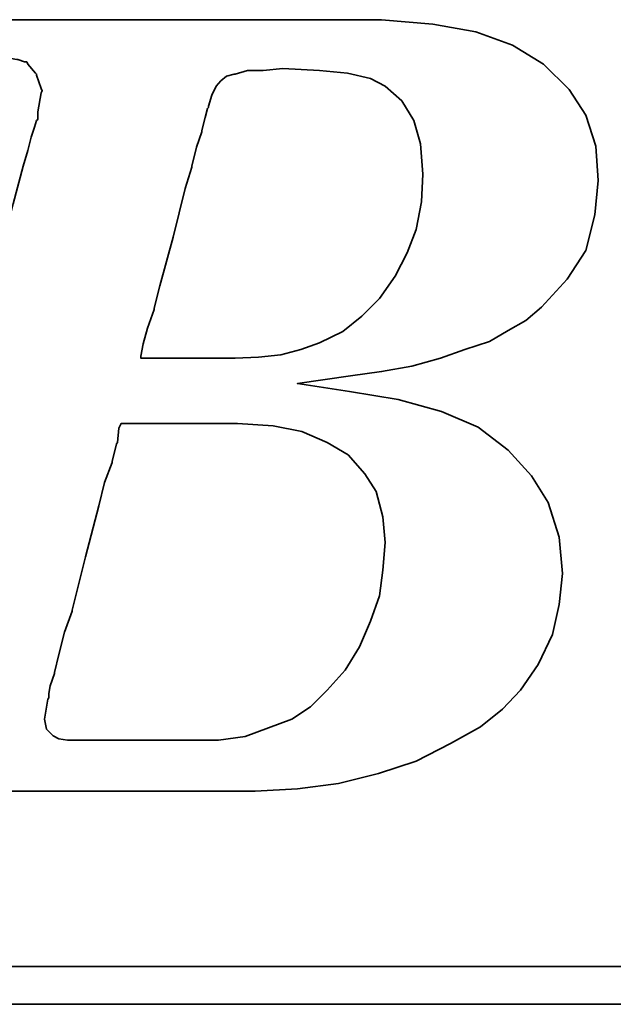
# Model space of a CAD drawing. Header units: millimetres. Extents: x -69 to 194, y -78 to 100.
# Tile 23 of 42: x 120.358 to 121.256, y 1.07 to 2.558. Entities that reach past the tile are written whole.
import ezdxf

# ---------------------------------------------------------------- set-up
doc = ezdxf.new("R2010")
doc.units = ezdxf.units.MM
doc.layers.add('DIM', color=4, linetype='Continuous')
doc.layers.add('layer 1', color=7, linetype='Continuous')

# ---------------------------------------------------------------- blocks, each defined once
blk = doc.blocks.new('TBI MOTION logo(完整正式版)')
at = {"layer": 'layer 1', "color": 22, "lineweight": 35}
for points, knots in [([(-64.65375, -6.86375), (-64.65375, -6.86375), (-64.84375, -7.29625), (-64.84375, -7.29625), (-64.84375, -7.29625), (-64.84375, -7.29625), (-64.86875, -7.34375), (-64.86875, -7.34375), (-64.86875, -7.34375), (-64.86875, -7.34375), (-64.86875, -7.36875), (-64.86875, -7.36875), (-64.86875, -7.36875), (-64.86875, -7.36875), (-65.15375, -7.65375), (-65.15375, -7.65375), (-65.15375, -7.65375), (-65.15375, -7.65375), (-65.17875, -7.65375), (-65.17875, -7.65375), (-65.17875, -7.65375), (-65.17875, -7.65375), (-65.20375, -7.67875), (-65.20375, -7.67875), (-65.20375, -7.67875), (-65.20375, -7.67875), (-65.58875, -7.87125), (-65.58875, -7.87125), (-65.58875, -7.87125), (-65.58875, -7.87125), (-65.63375, -7.87125), (-65.63375, -7.87125), (-65.63375, -7.87125), (-65.63375, -7.87125), (-65.65875, -7.89375), (-65.65875, -7.89375), (-65.65875, -7.89375), (-65.65875, -7.89375), (-66.09375, -7.94375), (-66.09375, -7.94375), (-66.09375, -7.94375), (-66.09375, -7.94375), (-66.11375, -7.94375), (-66.11375, -7.94375), (-66.11375, -7.94375), (-66.11375, -7.94375), (-66.16375, -7.94375), (-66.16375, -7.94375), (-66.16375, -7.94375), (-66.16375, -7.94375), (-66.30875, -7.94375), (-66.30875, -7.94375), (-66.30875, -7.94375), (-66.30875, -7.94375), (-66.69375, -7.94375), (-66.69375, -7.94375), (-66.69375, -7.94375), (-66.69375, -7.94375), (-67.07375, -7.94375), (-67.07375, -7.94375), (-67.07375, -7.94375), (-67.07375, -7.94375), (-67.12375, -7.94375), (-67.12375, -7.94375), (-67.12375, -7.94375), (-67.12375, -7.94375), (-67.12375, -7.96625), (-67.12375, -7.96625), (-67.12375, -7.96625), (-67.12375, -7.96625), (-67.14875, -7.99125), (-67.14875, -7.99125), (-67.14875, -7.99125), (-67.14875, -7.99125), (-67.24375, -8.34875), (-67.24375, -8.34875), (-67.24375, -8.34875), (-67.24375, -8.34875), (-67.31375, -8.68625), (-67.31375, -8.68625), (-67.31375, -8.68625), (-67.31375, -8.68625), (-67.26875, -8.68625), (-67.26875, -8.68625), (-67.26875, -8.68625), (-67.26875, -8.68625), (-67.07375, -8.68625), (-67.07375, -8.68625), (-67.07375, -8.68625), (-67.07375, -8.68625), (-66.54875, -8.68625), (-66.54875, -8.68625), (-66.54875, -8.68625), (-66.54875, -8.68625), (-65.82625, -8.68625), (-65.82625, -8.68625), (-65.82625, -8.68625), (-65.82625, -8.68625), (-65.01375, -8.68625), (-65.01375, -8.68625), (-65.01375, -8.68625), (-65.01375, -8.68625), (-64.05375, -8.68625), (-64.05375, -8.68625), (-64.05375, -8.68625), (-64.05375, -8.68625), (-62.08375, -8.68625), (-62.08375, -8.68625), (-62.08375, -8.68625), (-62.08375, -8.68625), (-60.06875, -8.68625), (-60.06875, -8.68625), (-60.06875, -8.68625), (-60.06875, -8.68625), (-59.10875, -8.68625), (-59.10875, -8.68625), (-59.10875, -8.68625), (-59.10875, -8.68625), (-58.29375, -8.68625), (-58.29375, -8.68625), (-58.29375, -8.68625), (-58.29375, -8.68625), (-57.57375, -8.68625), (-57.57375, -8.68625), (-57.57375, -8.68625), (-57.57375, -8.68625), (-57.04875, -8.68625), (-57.04875, -8.68625), (-57.04875, -8.68625), (-57.04875, -8.68625), (-56.85375, -8.68625), (-56.85375, -8.68625), (-56.85375, -8.68625), (-56.85375, -8.68625), (-56.70875, -8.68625), (-56.70875, -8.68625), (-56.70875, -8.68625), (-56.70875, -8.68625), (-56.61375, -8.68625), (-56.61375, -8.68625), (-56.61375, -8.68625), (-56.61375, -8.68625), (-56.56875, -8.68625), (-56.56875, -8.68625), (-56.56875, -8.68625), (-56.56875, -8.68625), (-55.65375, -8.63875), (-55.65375, -8.63875), (-55.65375, -8.63875), (-55.65375, -8.63875), (-54.76875, -8.51875), (-54.76875, -8.51875), (-54.76875, -8.51875), (-54.76875, -8.51875), (-53.90375, -8.30375), (-53.90375, -8.30375), (-53.90375, -8.30375), (-53.90375, -8.30375), (-53.08875, -8.03875), (-53.08875, -8.03875), (-53.08875, -8.03875), (-53.08875, -8.03875), (-52.34375, -7.65375), (-52.34375, -7.65375), (-52.34375, -7.65375), (-52.34375, -7.65375), (-51.69875, -7.29625), (-51.69875, -7.29625), (-51.69875, -7.29625), (-51.69875, -7.29625), (-51.21875, -6.91125), (-51.21875, -6.91125), (-51.21875, -6.91125), (-51.21875, -6.91125), (-50.83375, -6.50375), (-50.83375, -6.50375), (-50.83375, -6.50375), (-50.83375, -6.50375), (-50.44875, -5.94875), (-50.44875, -5.94875), (-50.44875, -5.94875), (-50.44875, -5.94875), (-50.13875, -5.30375), (-50.13875, -5.30375), (-50.13875, -5.30375), (-50.13875, -5.30375), (-49.99375, -4.65375), (-49.99375, -4.65375), (-49.99375, -4.65375), (-49.99375, -4.65375), (-49.92375, -3.98375), (-49.92375, -3.98375), (-49.92375, -3.98375), (-49.92375, -3.98375), (-49.99375, -3.19374), (-49.99375, -3.19374), (-49.99375, -3.19374), (-49.99375, -3.19374), (-50.23374, -2.44874), (-50.23374, -2.44874), (-50.23374, -2.44874), (-50.23374, -2.44874), (-50.59375, -1.87374), (-50.59375, -1.87374), (-50.59375, -1.87374), (-50.59375, -1.87374), (-51.09875, -1.31874), (-51.09875, -1.31874), (-51.09875, -1.31874), (-51.09875, -1.31874), (-51.74375, -0.81875), (-51.74375, -0.81875), (-51.74375, -0.81875), (-51.74375, -0.81875), (-52.53875, -0.48125), (-52.53875, -0.48125), (-52.53875, -0.48125), (-52.53875, -0.48125), (-53.47375, -0.21875), (-53.47375, -0.21875), (-53.47375, -0.21875), (-53.47375, -0.21875), (-54.52875, -0.04874), (-54.52875, -0.04874), (-54.52875, -0.04874), (-54.52875, -0.04874), (-55.65375, 0.12125), (-55.65375, 0.12125), (-55.65375, 0.12125), (-55.65375, 0.12125), (-54.50375, 0.28624), (-54.50375, 0.28624), (-54.50375, 0.28624), (-54.50375, 0.28624), (-53.83375, 0.38124), (-53.83375, 0.38124), (-53.83375, 0.38124), (-53.83375, 0.38124), (-53.18375, 0.50125), (-53.18375, 0.50125), (-53.18375, 0.50125), (-53.18375, 0.50125), (-52.55875, 0.66874), (-52.55875, 0.66874), (-52.55875, 0.66874), (-52.55875, 0.66874), (-52.03375, 0.86124), (-52.03375, 0.86124), (-52.03375, 0.86124), (-52.03375, 0.86124), (-51.50374, 1.03124), (-51.50374, 1.03124), (-51.50374, 1.03124), (-51.50374, 1.03124), (-51.09875, 1.27125), (-51.09875, 1.27125), (-51.09875, 1.27125), (-51.09875, 1.27125), (-50.71375, 1.48624), (-50.71375, 1.48624), (-50.71375, 1.48624), (-50.71375, 1.48624), (-50.37625, 1.77625), (-50.37625, 1.77625), (-50.37625, 1.77625), (-50.37625, 1.77625), (-49.82375, 2.37625), (-49.82375, 2.37625), (-49.82375, 2.37625), (-49.82375, 2.37625), (-49.41875, 2.99625), (-49.41875, 2.99625), (-49.41875, 2.99625), (-49.41875, 2.99625), (-49.22375, 3.76625), (-49.22375, 3.76625), (-49.22375, 3.76625), (-49.22375, 3.76625), (-49.15375, 4.50874), (-49.15375, 4.50874), (-49.15375, 4.50874), (-49.15375, 4.50874), (-49.20375, 5.25125), (-49.20375, 5.25125), (-49.20375, 5.25125), (-49.20375, 5.25125), (-49.41875, 5.92625), (-49.41875, 5.92625), (-49.41875, 5.92625), (-49.41875, 5.92625), (-49.77875, 6.47625), (-49.77875, 6.47625), (-49.77875, 6.47625), (-49.77875, 6.47625), (-50.33125, 7.02624), (-50.33125, 7.02624), (-50.33125, 7.02624), (-50.33125, 7.02624), (-51.00125, 7.43625), (-51.00125, 7.43625), (-51.00125, 7.43625), (-51.00125, 7.43625), (-51.79375, 7.72625), (-51.79375, 7.72625), (-51.79375, 7.72625), (-51.79375, 7.72625), (-52.72875, 7.89124), (-52.72875, 7.89124), (-52.72875, 7.89124), (-52.72875, 7.89124), (-53.83375, 7.98625), (-53.83375, 7.98625), (-53.83375, 7.98625), (-53.83375, 7.98625), (-53.92875, 7.98625), (-53.92875, 7.98625), (-53.92875, 7.98625), (-53.92875, 7.98625), (-54.26375, 7.98625), (-54.26375, 7.98625), (-54.26375, 7.98625), (-54.26375, 7.98625), (-54.74375, 7.98625), (-54.74375, 7.98625), (-54.74375, 7.98625), (-54.74375, 7.98625), (-55.36875, 7.98625), (-55.36875, 7.98625), (-55.36875, 7.98625), (-55.36875, 7.98625), (-56.13375, 7.98625), (-56.13375, 7.98625), (-56.13375, 7.98625), (-56.13375, 7.98625), (-56.94875, 7.98625), (-56.94875, 7.98625), (-56.94875, 7.98625), (-56.94875, 7.98625), (-58.77625, 7.98625), (-58.77625, 7.98625), (-58.77625, 7.98625), (-58.77625, 7.98625), (-60.59875, 7.98625), (-60.59875, 7.98625), (-60.59875, 7.98625), (-60.59875, 7.98625), (-61.41375, 7.98625), (-61.41375, 7.98625), (-61.41375, 7.98625), (-61.41375, 7.98625), (-62.17875, 7.98625), (-62.17875, 7.98625), (-62.17875, 7.98625), (-62.17875, 7.98625), (-62.80375, 7.98625), (-62.80375, 7.98625), (-62.80375, 7.98625), (-62.80375, 7.98625), (-63.30625, 7.98625), (-63.30625, 7.98625), (-63.30625, 7.98625), (-63.30625, 7.98625), (-63.57375, 7.98625), (-63.57375, 7.98625), (-63.57375, 7.98625), (-63.57375, 7.98625), (-63.57375, 7.96375), (-63.57375, 7.96375), (-63.57375, 7.96375), (-63.57375, 7.96375), (-63.59875, 7.94125), (-63.59875, 7.94125), (-63.59875, 7.94125), (-63.59875, 7.94125), (-63.69375, 7.55625), (-63.69375, 7.55625), (-63.69375, 7.55625), (-63.69375, 7.55625), (-63.76375, 7.24624), (-63.76375, 7.24624), (-63.76375, 7.24624), (-63.76375, 7.24624), (-63.23875, 7.24624), (-63.23875, 7.24624), (-63.23875, 7.24624), (-63.23875, 7.24624), (-62.75875, 7.24624), (-62.75875, 7.24624), (-62.75875, 7.24624), (-62.75875, 7.24624), (-62.61125, 7.24624), (-62.61125, 7.24624), (-62.61125, 7.24624), (-62.61125, 7.24624), (-62.56625, 7.24624), (-62.56625, 7.24624), (-62.56625, 7.24624), (-62.56625, 7.24624), (-62.22875, 7.24624), (-62.22875, 7.24624), (-62.22875, 7.24624), (-62.22875, 7.24624), (-62.20375, 7.24624), (-62.20375, 7.24624), (-62.20375, 7.24624), (-62.20375, 7.24624), (-62.17875, 7.21875), (-62.17875, 7.21875), (-62.17875, 7.21875), (-62.17875, 7.21875), (-61.96375, 7.17125), (-61.96375, 7.17125), (-61.96375, 7.17125), (-61.96375, 7.17125), (-61.72375, 7.12624), (-61.72375, 7.12624), (-61.72375, 7.12624), (-61.72375, 7.12624), (-61.70375, 7.12624), (-61.70375, 7.12624), (-61.70375, 7.12624), (-61.70375, 7.12624), (-61.55875, 7.07624), (-61.55875, 7.07624), (-61.55875, 7.07624), (-61.55875, 7.07624), (-61.50875, 7.07624), (-61.50875, 7.07624), (-61.50875, 7.07624), (-61.50875, 7.07624), (-61.48375, 7.02624), (-61.48375, 7.02624), (-61.48375, 7.02624), (-61.48375, 7.02624), (-61.31875, 6.83375), (-61.31875, 6.83375), (-61.31875, 6.83375), (-61.31875, 6.83375), (-61.29375, 6.81125), (-61.29375, 6.81125), (-61.29375, 6.81125), (-61.29375, 6.81125), (-61.29375, 6.78625), (-61.29375, 6.78625), (-61.29375, 6.78625), (-61.29375, 6.78625), (-61.19875, 6.50124), (-61.19875, 6.50124), (-61.19875, 6.50124), (-61.19875, 6.50124), (-61.17375, 6.45124), (-61.17375, 6.45124), (-61.17375, 6.45124), (-61.17375, 6.45124), (-61.19875, 6.40625), (-61.19875, 6.40625), (-61.19875, 6.40625), (-61.19875, 6.40625), (-61.26875, 5.99624), (-61.26875, 5.99624), (-61.26875, 5.99624), (-61.26875, 5.99624), (-61.26875, 5.85125), (-61.26875, 5.85125), (-61.26875, 5.85125), (-61.26875, 5.85125), (-61.26875, 5.82625), (-61.26875, 5.82625), (-61.26875, 5.82625), (-61.26875, 5.82625), (-61.29375, 5.80625), (-61.29375, 5.80625), (-61.29375, 5.80625), (-61.29375, 5.80625), (-61.34125, 5.66125), (-61.34125, 5.66125), (-61.34125, 5.66125), (-61.34125, 5.66125), (-61.41375, 5.44625), (-61.41375, 5.44625), (-61.41375, 5.44625), (-61.41375, 5.44625), (-61.48375, 5.15625), (-61.48375, 5.15625), (-61.48375, 5.15625), (-61.48375, 5.15625), (-61.58375, 4.82124), (-61.58375, 4.82124), (-61.58375, 4.82124), (-61.58375, 4.82124), (-61.79875, 4.00375), (-61.79875, 4.00375), (-61.79875, 4.00375), (-61.79875, 4.00375), (-62.05875, 2.99625), (-62.05875, 2.99625), (-62.05875, 2.99625), (-62.05875, 2.99625), (-62.34875, 1.91625), (-62.34875, 1.91625), (-62.34875, 1.91625), (-62.34875, 1.91625), (-62.97375, -0.41124), (-62.97375, -0.41124), (-62.97375, -0.41124), (-62.97375, -0.41124), (-63.59875, -2.75875), (-63.59875, -2.75875), (-63.59875, -2.75875), (-63.59875, -2.75875), (-63.88375, -3.86374), (-63.88375, -3.86374), (-63.88375, -3.86374), (-63.88375, -3.86374), (-64.14875, -4.82374), (-64.14875, -4.82374), (-64.14875, -4.82374), (-64.14875, -4.82374), (-64.36375, -5.64125), (-64.36375, -5.64125), (-64.36375, -5.64125), (-64.36375, -5.64125), (-64.43625, -5.97625), (-64.43625, -5.97625), (-64.43625, -5.97625), (-64.43625, -5.97625), (-64.50875, -6.28625), (-64.50875, -6.28625), (-64.50875, -6.28625), (-64.50875, -6.28625), (-64.50875, -6.30875), (-64.50875, -6.30875), (-64.50875, -6.30875), (-64.50875, -6.30875), (-64.57875, -6.50375), (-64.57875, -6.50375), (-64.57875, -6.50375), (-64.57875, -6.50375), (-64.62875, -6.69625), (-64.62875, -6.69625), (-64.62875, -6.69625), (-64.62875, -6.69625), (-64.62875, -6.76875), (-64.62875, -6.76875), (-64.62875, -6.76875), (-64.62875, -6.76875), (-64.62875, -6.81375), (-64.62875, -6.81375), (-64.62875, -6.81375), (-64.62875, -6.81375), (-64.62875, -6.83875), (-64.62875, -6.83875), (-64.62875, -6.83875), (-64.62875, -6.83875), (-64.65375, -6.86375), (-64.65375, -6.86375)], [0, 0, 0, 0, 0.00719424, 0.00719424, 0.00719424, 0.00719424, 0.01438849, 0.01438849, 0.01438849, 0.01438849, 0.02158273, 0.02158273, 0.02158273, 0.02158273, 0.02877698, 0.02877698, 0.02877698, 0.02877698, 0.03597122, 0.03597122, 0.03597122, 0.03597122, 0.04316547, 0.04316547, 0.04316547, 0.04316547, 0.05035971, 0.05035971, 0.05035971, 0.05035971, 0.05755396, 0.05755396, 0.05755396, 0.05755396, 0.0647482, 0.0647482, 0.0647482, 0.0647482, 0.07194245, 0.07194245, 0.07194245, 0.07194245, 0.07913669, 0.07913669, 0.07913669, 0.07913669, 0.08633094, 0.08633094, 0.08633094, 0.08633094, 0.09352518, 0.09352518, 0.09352518, 0.09352518, 0.10071942, 0.10071942, 0.10071942, 0.10071942, 0.10791367, 0.10791367, 0.10791367, 0.10791367, 0.11510791, 0.11510791, 0.11510791, 0.11510791, 0.12230216, 0.12230216, 0.12230216, 0.12230216, 0.1294964, 0.1294964, 0.1294964, 0.1294964, 0.13669065, 0.13669065, 0.13669065, 0.13669065, 0.14388489, 0.14388489, 0.14388489, 0.14388489, 0.15107914, 0.15107914, 0.15107914, 0.15107914, 0.15827338, 0.15827338, 0.15827338, 0.15827338, 0.16546763, 0.16546763, 0.16546763, 0.16546763, 0.17266187, 0.17266187, 0.17266187, 0.17266187, 0.17985612, 0.17985612, 0.17985612, 0.17985612, 0.18705036, 0.18705036, 0.18705036, 0.18705036, 0.1942446, 0.1942446, 0.1942446, 0.1942446, 0.20143885, 0.20143885, 0.20143885, 0.20143885, 0.20863309, 0.20863309, 0.20863309, 0.20863309, 0.21582734, 0.21582734, 0.21582734, 0.21582734, 0.22302158, 0.22302158, 0.22302158, 0.22302158, 0.23021583, 0.23021583, 0.23021583, 0.23021583, 0.23741007, 0.23741007, 0.23741007, 0.23741007, 0.24460432, 0.24460432, 0.24460432, 0.24460432, 0.25179856, 0.25179856, 0.25179856, 0.25179856, 0.25899281, 0.25899281, 0.25899281, 0.25899281, 0.26618705, 0.26618705, 0.26618705, 0.26618705, 0.27338129, 0.27338129, 0.27338129, 0.27338129, 0.28057554, 0.28057554, 0.28057554, 0.28057554, 0.28776978, 0.28776978, 0.28776978, 0.28776978, 0.29496403, 0.29496403, 0.29496403, 0.29496403, 0.30215827, 0.30215827, 0.30215827, 0.30215827, 0.30935252, 0.30935252, 0.30935252, 0.30935252, 0.31654676, 0.31654676, 0.31654676, 0.31654676, 0.32374101, 0.32374101, 0.32374101, 0.32374101, 0.33093525, 0.33093525, 0.33093525, 0.33093525, 0.3381295, 0.3381295, 0.3381295, 0.3381295, 0.34532374, 0.34532374, 0.34532374, 0.34532374, 0.35251799, 0.35251799, 0.35251799, 0.35251799, 0.35971223, 0.35971223, 0.35971223, 0.35971223, 0.36690647, 0.36690647, 0.36690647, 0.36690647, 0.37410072, 0.37410072, 0.37410072, 0.37410072, 0.38129496, 0.38129496, 0.38129496, 0.38129496, 0.38848921, 0.38848921, 0.38848921, 0.38848921, 0.39568345, 0.39568345, 0.39568345, 0.39568345, 0.4028777, 0.4028777, 0.4028777, 0.4028777, 0.41007194, 0.41007194, 0.41007194, 0.41007194, 0.41726619, 0.41726619, 0.41726619, 0.41726619, 0.42446043, 0.42446043, 0.42446043, 0.42446043, 0.43165468, 0.43165468, 0.43165468, 0.43165468, 0.43884892, 0.43884892, 0.43884892, 0.43884892, 0.44604317, 0.44604317, 0.44604317, 0.44604317, 0.45323741, 0.45323741, 0.45323741, 0.45323741, 0.46043165, 0.46043165, 0.46043165, 0.46043165, 0.4676259, 0.4676259, 0.4676259, 0.4676259, 0.47482014, 0.47482014, 0.47482014, 0.47482014, 0.48201439, 0.48201439, 0.48201439, 0.48201439, 0.48920863, 0.48920863, 0.48920863, 0.48920863, 0.49640288, 0.49640288, 0.49640288, 0.49640288, 0.50359712, 0.50359712, 0.50359712, 0.50359712, 0.51079137, 0.51079137, 0.51079137, 0.51079137, 0.51798561, 0.51798561, 0.51798561, 0.51798561, 0.52517986, 0.52517986, 0.52517986, 0.52517986, 0.5323741, 0.5323741, 0.5323741, 0.5323741, 0.53956835, 0.53956835, 0.53956835, 0.53956835, 0.54676259, 0.54676259, 0.54676259, 0.54676259, 0.55395683, 0.55395683, 0.55395683, 0.55395683, 0.56115108, 0.56115108, 0.56115108, 0.56115108, 0.56834532, 0.56834532, 0.56834532, 0.56834532, 0.57553957, 0.57553957, 0.57553957, 0.57553957, 0.58273381, 0.58273381, 0.58273381, 0.58273381, 0.58992806, 0.58992806, 0.58992806, 0.58992806, 0.5971223, 0.5971223, 0.5971223, 0.5971223, 0.60431655, 0.60431655, 0.60431655, 0.60431655, 0.61151079, 0.61151079, 0.61151079, 0.61151079, 0.61870504, 0.61870504, 0.61870504, 0.61870504, 0.62589928, 0.62589928, 0.62589928, 0.62589928, 0.63309353, 0.63309353, 0.63309353, 0.63309353, 0.64028777, 0.64028777, 0.64028777, 0.64028777, 0.64748201, 0.64748201, 0.64748201, 0.64748201, 0.65467626, 0.65467626, 0.65467626, 0.65467626, 0.6618705, 0.6618705, 0.6618705, 0.6618705, 0.66906475, 0.66906475, 0.66906475, 0.66906475, 0.67625899, 0.67625899, 0.67625899, 0.67625899, 0.68345324, 0.68345324, 0.68345324, 0.68345324, 0.69064748, 0.69064748, 0.69064748, 0.69064748, 0.69784173, 0.69784173, 0.69784173, 0.69784173, 0.70503597, 0.70503597, 0.70503597, 0.70503597, 0.71223022, 0.71223022, 0.71223022, 0.71223022, 0.71942446, 0.71942446, 0.71942446, 0.71942446, 0.72661871, 0.72661871, 0.72661871, 0.72661871, 0.73381295, 0.73381295, 0.73381295, 0.73381295, 0.74100719, 0.74100719, 0.74100719, 0.74100719, 0.74820144, 0.74820144, 0.74820144, 0.74820144, 0.75539568, 0.75539568, 0.75539568, 0.75539568, 0.76258993, 0.76258993, 0.76258993, 0.76258993, 0.76978417, 0.76978417, 0.76978417, 0.76978417, 0.77697842, 0.77697842, 0.77697842, 0.77697842, 0.78417266, 0.78417266, 0.78417266, 0.78417266, 0.79136691, 0.79136691, 0.79136691, 0.79136691, 0.79856115, 0.79856115, 0.79856115, 0.79856115, 0.8057554, 0.8057554, 0.8057554, 0.8057554, 0.81294964, 0.81294964, 0.81294964, 0.81294964, 0.82014388, 0.82014388, 0.82014388, 0.82014388, 0.82733813, 0.82733813, 0.82733813, 0.82733813, 0.83453237, 0.83453237, 0.83453237, 0.83453237, 0.84172662, 0.84172662, 0.84172662, 0.84172662, 0.84892086, 0.84892086, 0.84892086, 0.84892086, 0.85611511, 0.85611511, 0.85611511, 0.85611511, 0.86330935, 0.86330935, 0.86330935, 0.86330935, 0.8705036, 0.8705036, 0.8705036, 0.8705036, 0.87769784, 0.87769784, 0.87769784, 0.87769784, 0.88489209, 0.88489209, 0.88489209, 0.88489209, 0.89208633, 0.89208633, 0.89208633, 0.89208633, 0.89928058, 0.89928058, 0.89928058, 0.89928058, 0.90647482, 0.90647482, 0.90647482, 0.90647482, 0.91366906, 0.91366906, 0.91366906, 0.91366906, 0.92086331, 0.92086331, 0.92086331, 0.92086331, 0.92805755, 0.92805755, 0.92805755, 0.92805755, 0.9352518, 0.9352518, 0.9352518, 0.9352518, 0.94244604, 0.94244604, 0.94244604, 0.94244604, 0.94964029, 0.94964029, 0.94964029, 0.94964029, 0.95683453, 0.95683453, 0.95683453, 0.95683453, 0.96402878, 0.96402878, 0.96402878, 0.96402878, 0.97122302, 0.97122302, 0.97122302, 0.97122302, 0.97841727, 0.97841727, 0.97841727, 0.97841727, 0.98561151, 0.98561151, 0.98561151, 0.98561151, 0.99280576, 0.99280576, 0.99280576, 0.99280576, 1, 1, 1, 1]), ([(-57.50375, 6.35625), (-57.50375, 6.35625), (-57.57375, 6.11625), (-57.57375, 6.11625), (-57.57375, 6.11625), (-57.57375, 6.11625), (-57.57375, 6.09125), (-57.57375, 6.09125), (-57.57375, 6.09125), (-57.57375, 6.09125), (-57.59875, 6.06625), (-57.59875, 6.06625), (-57.59875, 6.06625), (-57.59875, 6.06625), (-57.64875, 5.87625), (-57.64875, 5.87625), (-57.64875, 5.87625), (-57.64875, 5.87625), (-57.71875, 5.58875), (-57.71875, 5.58875), (-57.71875, 5.58875), (-57.71875, 5.58875), (-57.71875, 5.56625), (-57.71875, 5.56625), (-57.71875, 5.56625), (-57.71875, 5.56625), (-57.83875, 5.23125), (-57.83875, 5.23125), (-57.83875, 5.23125), (-57.83875, 5.23125), (-57.93625, 4.82124), (-57.93625, 4.82124), (-57.93625, 4.82124), (-57.93625, 4.82124), (-57.93625, 4.79624), (-57.93625, 4.79624), (-57.93625, 4.79624), (-57.93625, 4.79624), (-58.07875, 4.34125), (-58.07875, 4.34125), (-58.07875, 4.34125), (-58.07875, 4.34125), (-58.34375, 3.28625), (-58.34375, 3.28625), (-58.34375, 3.28625), (-58.34375, 3.28625), (-58.62875, 2.23124), (-58.62875, 2.23124), (-58.62875, 2.23124), (-58.62875, 2.23124), (-58.74875, 1.75125), (-58.74875, 1.75125), (-58.74875, 1.75125), (-58.74875, 1.75125), (-58.74875, 1.72625), (-58.74875, 1.72625), (-58.74875, 1.72625), (-58.74875, 1.72625), (-58.89375, 1.31625), (-58.89375, 1.31625), (-58.89375, 1.31625), (-58.89375, 1.31625), (-58.98875, 0.98124), (-58.98875, 0.98124), (-58.98875, 0.98124), (-58.98875, 0.98124), (-59.03875, 0.71625), (-59.03875, 0.71625), (-59.03875, 0.71625), (-59.03875, 0.71625), (-59.03875, 0.66874), (-59.03875, 0.66874), (-59.03875, 0.66874), (-59.03875, 0.66874), (-58.91875, 0.66874), (-58.91875, 0.66874), (-58.91875, 0.66874), (-58.91875, 0.66874), (-58.53375, 0.66874), (-58.53375, 0.66874), (-58.53375, 0.66874), (-58.53375, 0.66874), (-58.10375, 0.66874), (-58.10375, 0.66874), (-58.10375, 0.66874), (-58.10375, 0.66874), (-57.66875, 0.66874), (-57.66875, 0.66874), (-57.66875, 0.66874), (-57.66875, 0.66874), (-57.33375, 0.66874), (-57.33375, 0.66874), (-57.33375, 0.66874), (-57.33375, 0.66874), (-57.09375, 0.66874), (-57.09375, 0.66874), (-57.09375, 0.66874), (-57.09375, 0.66874), (-56.99875, 0.66874), (-56.99875, 0.66874), (-56.99875, 0.66874), (-56.99875, 0.66874), (-56.49375, 0.69374), (-56.49375, 0.69374), (-56.49375, 0.69374), (-56.49375, 0.69374), (-56.01375, 0.74374), (-56.01375, 0.74374), (-56.01375, 0.74374), (-56.01375, 0.74374), (-55.58375, 0.86124), (-55.58375, 0.86124), (-55.58375, 0.86124), (-55.58375, 0.86124), (-55.17375, 1.00624), (-55.17375, 1.00624), (-55.17375, 1.00624), (-55.17375, 1.00624), (-54.67375, 1.24625), (-54.67375, 1.24625), (-54.67375, 1.24625), (-54.67375, 1.24625), (-54.26375, 1.58124), (-54.26375, 1.58124), (-54.26375, 1.58124), (-54.26375, 1.58124), (-53.87875, 1.96374), (-53.87875, 1.96374), (-53.87875, 1.96374), (-53.87875, 1.96374), (-53.54375, 2.44625), (-53.54375, 2.44625), (-53.54375, 2.44625), (-53.54375, 2.44625), (-53.27875, 2.95125), (-53.27875, 2.95125), (-53.27875, 2.95125), (-53.27875, 2.95125), (-53.08875, 3.45124), (-53.08875, 3.45124), (-53.08875, 3.45124), (-53.08875, 3.45124), (-52.96875, 4.05124), (-52.96875, 4.05124), (-52.96875, 4.05124), (-52.96875, 4.05124), (-52.94375, 4.65125), (-52.94375, 4.65125), (-52.94375, 4.65125), (-52.94375, 4.65125), (-52.99375, 5.30125), (-52.99375, 5.30125), (-52.99375, 5.30125), (-52.99375, 5.30125), (-53.13875, 5.80625), (-53.13875, 5.80625), (-53.13875, 5.80625), (-53.13875, 5.80625), (-53.39875, 6.23625), (-53.39875, 6.23625), (-53.39875, 6.23625), (-53.39875, 6.23625), (-53.75875, 6.54875), (-53.75875, 6.54875), (-53.75875, 6.54875), (-53.75875, 6.54875), (-54.07375, 6.71625), (-54.07375, 6.71625), (-54.07375, 6.71625), (-54.07375, 6.71625), (-54.57375, 6.83375), (-54.57375, 6.83375), (-54.57375, 6.83375), (-54.57375, 6.83375), (-55.17375, 6.88625), (-55.17375, 6.88625), (-55.17375, 6.88625), (-55.17375, 6.88625), (-55.96875, 6.93125), (-55.96875, 6.93125), (-55.96875, 6.93125), (-55.96875, 6.93125), (-56.39875, 6.88625), (-56.39875, 6.88625), (-56.39875, 6.88625), (-56.39875, 6.88625), (-56.42125, 6.88625), (-56.42125, 6.88625), (-56.42125, 6.88625), (-56.42125, 6.88625), (-56.73375, 6.88625), (-56.73375, 6.88625), (-56.73375, 6.88625), (-56.73375, 6.88625), (-56.99875, 6.81125), (-56.99875, 6.81125), (-56.99875, 6.81125), (-56.99875, 6.81125), (-57.02375, 6.81125), (-57.02375, 6.81125), (-57.02375, 6.81125), (-57.02375, 6.81125), (-57.18875, 6.76625), (-57.18875, 6.76625), (-57.18875, 6.76625), (-57.18875, 6.76625), (-57.30875, 6.66625), (-57.30875, 6.66625), (-57.30875, 6.66625), (-57.30875, 6.66625), (-57.40875, 6.54875), (-57.40875, 6.54875), (-57.40875, 6.54875), (-57.40875, 6.54875), (-57.50375, 6.35625), (-57.50375, 6.35625)], [0, 0, 0, 0, 0.01851852, 0.01851852, 0.01851852, 0.01851852, 0.03703704, 0.03703704, 0.03703704, 0.03703704, 0.05555556, 0.05555556, 0.05555556, 0.05555556, 0.07407407, 0.07407407, 0.07407407, 0.07407407, 0.09259259, 0.09259259, 0.09259259, 0.09259259, 0.11111111, 0.11111111, 0.11111111, 0.11111111, 0.12962963, 0.12962963, 0.12962963, 0.12962963, 0.14814815, 0.14814815, 0.14814815, 0.14814815, 0.16666667, 0.16666667, 0.16666667, 0.16666667, 0.18518519, 0.18518519, 0.18518519, 0.18518519, 0.2037037, 0.2037037, 0.2037037, 0.2037037, 0.22222222, 0.22222222, 0.22222222, 0.22222222, 0.24074074, 0.24074074, 0.24074074, 0.24074074, 0.25925926, 0.25925926, 0.25925926, 0.25925926, 0.27777778, 0.27777778, 0.27777778, 0.27777778, 0.2962963, 0.2962963, 0.2962963, 0.2962963, 0.31481481, 0.31481481, 0.31481481, 0.31481481, 0.33333333, 0.33333333, 0.33333333, 0.33333333, 0.35185185, 0.35185185, 0.35185185, 0.35185185, 0.37037037, 0.37037037, 0.37037037, 0.37037037, 0.38888889, 0.38888889, 0.38888889, 0.38888889, 0.40740741, 0.40740741, 0.40740741, 0.40740741, 0.42592593, 0.42592593, 0.42592593, 0.42592593, 0.44444444, 0.44444444, 0.44444444, 0.44444444, 0.46296296, 0.46296296, 0.46296296, 0.46296296, 0.48148148, 0.48148148, 0.48148148, 0.48148148, 0.5, 0.5, 0.5, 0.5, 0.51851852, 0.51851852, 0.51851852, 0.51851852, 0.53703704, 0.53703704, 0.53703704, 0.53703704, 0.55555556, 0.55555556, 0.55555556, 0.55555556, 0.57407407, 0.57407407, 0.57407407, 0.57407407, 0.59259259, 0.59259259, 0.59259259, 0.59259259, 0.61111111, 0.61111111, 0.61111111, 0.61111111, 0.62962963, 0.62962963, 0.62962963, 0.62962963, 0.64814815, 0.64814815, 0.64814815, 0.64814815, 0.66666667, 0.66666667, 0.66666667, 0.66666667, 0.68518519, 0.68518519, 0.68518519, 0.68518519, 0.7037037, 0.7037037, 0.7037037, 0.7037037, 0.72222222, 0.72222222, 0.72222222, 0.72222222, 0.74074074, 0.74074074, 0.74074074, 0.74074074, 0.75925926, 0.75925926, 0.75925926, 0.75925926, 0.77777778, 0.77777778, 0.77777778, 0.77777778, 0.7962963, 0.7962963, 0.7962963, 0.7962963, 0.81481481, 0.81481481, 0.81481481, 0.81481481, 0.83333333, 0.83333333, 0.83333333, 0.83333333, 0.85185185, 0.85185185, 0.85185185, 0.85185185, 0.87037037, 0.87037037, 0.87037037, 0.87037037, 0.88888889, 0.88888889, 0.88888889, 0.88888889, 0.90740741, 0.90740741, 0.90740741, 0.90740741, 0.92592593, 0.92592593, 0.92592593, 0.92592593, 0.94444444, 0.94444444, 0.94444444, 0.94444444, 0.96296296, 0.96296296, 0.96296296, 0.96296296, 0.98148148, 0.98148148, 0.98148148, 0.98148148, 1, 1, 1, 1]), ([(-61.03125, -6.57375), (-61.03125, -6.57375), (-61.03125, -6.67125), (-61.03125, -6.67125), (-61.03125, -6.67125), (-61.03125, -6.67125), (-61.05375, -6.69625), (-61.05375, -6.69625), (-61.05375, -6.69625), (-61.05375, -6.69625), (-61.12375, -7.12875), (-61.12375, -7.12875), (-61.12375, -7.12875), (-61.12375, -7.12875), (-61.07875, -7.34375), (-61.07875, -7.34375), (-61.07875, -7.34375), (-61.07875, -7.34375), (-60.93375, -7.48875), (-60.93375, -7.48875), (-60.93375, -7.48875), (-60.93375, -7.48875), (-60.81375, -7.55625), (-60.81375, -7.55625), (-60.81375, -7.55625), (-60.81375, -7.55625), (-60.62375, -7.58375), (-60.62375, -7.58375), (-60.62375, -7.58375), (-60.62375, -7.58375), (-60.30875, -7.58375), (-60.30875, -7.58375), (-60.30875, -7.58375), (-60.30875, -7.58375), (-59.97375, -7.58375), (-59.97375, -7.58375), (-59.97375, -7.58375), (-59.97375, -7.58375), (-59.87875, -7.58375), (-59.87875, -7.58375), (-59.87875, -7.58375), (-59.87875, -7.58375), (-59.63625, -7.58375), (-59.63625, -7.58375), (-59.63625, -7.58375), (-59.63625, -7.58375), (-58.96875, -7.58375), (-58.96875, -7.58375), (-58.96875, -7.58375), (-58.96875, -7.58375), (-58.29375, -7.58375), (-58.29375, -7.58375), (-58.29375, -7.58375), (-58.29375, -7.58375), (-58.05375, -7.58375), (-58.05375, -7.58375), (-58.05375, -7.58375), (-58.05375, -7.58375), (-57.98375, -7.58375), (-57.98375, -7.58375), (-57.98375, -7.58375), (-57.98375, -7.58375), (-57.35875, -7.58375), (-57.35875, -7.58375), (-57.35875, -7.58375), (-57.35875, -7.58375), (-56.78375, -7.50875), (-56.78375, -7.50875), (-56.78375, -7.50875), (-56.78375, -7.50875), (-56.27875, -7.31875), (-56.27875, -7.31875), (-56.27875, -7.31875), (-56.27875, -7.31875), (-55.77375, -7.12875), (-55.77375, -7.12875), (-55.77375, -7.12875), (-55.77375, -7.12875), (-55.36875, -6.86375), (-55.36875, -6.86375), (-55.36875, -6.86375), (-55.36875, -6.86375), (-55.00875, -6.50375), (-55.00875, -6.50375), (-55.00875, -6.50375), (-55.00875, -6.50375), (-54.62375, -6.06875), (-54.62375, -6.06875), (-54.62375, -6.06875), (-54.62375, -6.06875), (-54.31375, -5.56875), (-54.31375, -5.56875), (-54.31375, -5.56875), (-54.31375, -5.56875), (-54.07375, -5.01625), (-54.07375, -5.01625), (-54.07375, -5.01625), (-54.07375, -5.01625), (-53.87875, -4.46374), (-53.87875, -4.46374), (-53.87875, -4.46374), (-53.87875, -4.46374), (-53.80875, -3.91375), (-53.80875, -3.91375), (-53.80875, -3.91375), (-53.80875, -3.91375), (-53.75875, -3.31375), (-53.75875, -3.31375), (-53.75875, -3.31375), (-53.75875, -3.31375), (-53.80875, -2.75875), (-53.80875, -2.75875), (-53.80875, -2.75875), (-53.80875, -2.75875), (-53.95375, -2.20875), (-53.95375, -2.20875), (-53.95375, -2.20875), (-53.95375, -2.20875), (-54.19375, -1.82625), (-54.19375, -1.82625), (-54.19375, -1.82625), (-54.19375, -1.82625), (-54.55375, -1.41875), (-54.55375, -1.41875), (-54.55375, -1.41875), (-54.55375, -1.41875), (-55.00875, -1.15125), (-55.00875, -1.15125), (-55.00875, -1.15125), (-55.00875, -1.15125), (-55.56125, -0.91375), (-55.56125, -0.91375), (-55.56125, -0.91375), (-55.56125, -0.91375), (-56.18125, -0.79375), (-56.18125, -0.79375), (-56.18125, -0.79375), (-56.18125, -0.79375), (-56.94875, -0.74374), (-56.94875, -0.74374), (-56.94875, -0.74374), (-56.94875, -0.74374), (-56.99875, -0.74374), (-56.99875, -0.74374), (-56.99875, -0.74374), (-56.99875, -0.74374), (-57.09375, -0.74374), (-57.09375, -0.74374), (-57.09375, -0.74374), (-57.09375, -0.74374), (-57.38375, -0.74374), (-57.38375, -0.74374), (-57.38375, -0.74374), (-57.38375, -0.74374), (-57.76875, -0.74374), (-57.76875, -0.74374), (-57.76875, -0.74374), (-57.76875, -0.74374), (-58.24625, -0.74374), (-58.24625, -0.74374), (-58.24625, -0.74374), (-58.24625, -0.74374), (-58.72875, -0.74374), (-58.72875, -0.74374), (-58.72875, -0.74374), (-58.72875, -0.74374), (-59.20875, -0.74374), (-59.20875, -0.74374), (-59.20875, -0.74374), (-59.20875, -0.74374), (-59.46875, -0.74374), (-59.46875, -0.74374), (-59.46875, -0.74374), (-59.46875, -0.74374), (-59.51625, -0.83875), (-59.51625, -0.83875), (-59.51625, -0.83875), (-59.51625, -0.83875), (-59.54375, -1.15125), (-59.54375, -1.15125), (-59.54375, -1.15125), (-59.54375, -1.15125), (-59.56375, -1.17874), (-59.56375, -1.17874), (-59.56375, -1.17874), (-59.56375, -1.17874), (-59.66375, -1.55875), (-59.66375, -1.55875), (-59.66375, -1.55875), (-59.66375, -1.55875), (-59.66375, -1.58375), (-59.66375, -1.58375), (-59.66375, -1.58375), (-59.66375, -1.58375), (-59.82875, -2.01874), (-59.82875, -2.01874), (-59.82875, -2.01874), (-59.82875, -2.01874), (-59.94875, -2.52125), (-59.94875, -2.52125), (-59.94875, -2.52125), (-59.94875, -2.52125), (-60.23875, -3.62375), (-60.23875, -3.62375), (-60.23875, -3.62375), (-60.23875, -3.62375), (-60.52375, -4.77624), (-60.52375, -4.77624), (-60.52375, -4.77624), (-60.52375, -4.77624), (-60.52375, -4.79874), (-60.52375, -4.79874), (-60.52375, -4.79874), (-60.52375, -4.79874), (-60.69125, -5.25375), (-60.69125, -5.25375), (-60.69125, -5.25375), (-60.69125, -5.25375), (-60.81375, -5.73625), (-60.81375, -5.73625), (-60.81375, -5.73625), (-60.81375, -5.73625), (-60.90875, -6.11875), (-60.90875, -6.11875), (-60.90875, -6.11875), (-60.90875, -6.11875), (-60.90875, -6.14375), (-60.90875, -6.14375), (-60.90875, -6.14375), (-60.90875, -6.14375), (-61.00375, -6.40875), (-61.00375, -6.40875), (-61.00375, -6.40875), (-61.00375, -6.40875), (-61.03125, -6.57375), (-61.03125, -6.57375)], [0, 0, 0, 0, 0.01694915, 0.01694915, 0.01694915, 0.01694915, 0.03389831, 0.03389831, 0.03389831, 0.03389831, 0.05084746, 0.05084746, 0.05084746, 0.05084746, 0.06779661, 0.06779661, 0.06779661, 0.06779661, 0.08474576, 0.08474576, 0.08474576, 0.08474576, 0.10169492, 0.10169492, 0.10169492, 0.10169492, 0.11864407, 0.11864407, 0.11864407, 0.11864407, 0.13559322, 0.13559322, 0.13559322, 0.13559322, 0.15254237, 0.15254237, 0.15254237, 0.15254237, 0.16949153, 0.16949153, 0.16949153, 0.16949153, 0.18644068, 0.18644068, 0.18644068, 0.18644068, 0.20338983, 0.20338983, 0.20338983, 0.20338983, 0.22033898, 0.22033898, 0.22033898, 0.22033898, 0.23728814, 0.23728814, 0.23728814, 0.23728814, 0.25423729, 0.25423729, 0.25423729, 0.25423729, 0.27118644, 0.27118644, 0.27118644, 0.27118644, 0.28813559, 0.28813559, 0.28813559, 0.28813559, 0.30508475, 0.30508475, 0.30508475, 0.30508475, 0.3220339, 0.3220339, 0.3220339, 0.3220339, 0.33898305, 0.33898305, 0.33898305, 0.33898305, 0.3559322, 0.3559322, 0.3559322, 0.3559322, 0.37288136, 0.37288136, 0.37288136, 0.37288136, 0.38983051, 0.38983051, 0.38983051, 0.38983051, 0.40677966, 0.40677966, 0.40677966, 0.40677966, 0.42372881, 0.42372881, 0.42372881, 0.42372881, 0.44067797, 0.44067797, 0.44067797, 0.44067797, 0.45762712, 0.45762712, 0.45762712, 0.45762712, 0.47457627, 0.47457627, 0.47457627, 0.47457627, 0.49152542, 0.49152542, 0.49152542, 0.49152542, 0.50847458, 0.50847458, 0.50847458, 0.50847458, 0.52542373, 0.52542373, 0.52542373, 0.52542373, 0.54237288, 0.54237288, 0.54237288, 0.54237288, 0.55932203, 0.55932203, 0.55932203, 0.55932203, 0.57627119, 0.57627119, 0.57627119, 0.57627119, 0.59322034, 0.59322034, 0.59322034, 0.59322034, 0.61016949, 0.61016949, 0.61016949, 0.61016949, 0.62711864, 0.62711864, 0.62711864, 0.62711864, 0.6440678, 0.6440678, 0.6440678, 0.6440678, 0.66101695, 0.66101695, 0.66101695, 0.66101695, 0.6779661, 0.6779661, 0.6779661, 0.6779661, 0.69491525, 0.69491525, 0.69491525, 0.69491525, 0.71186441, 0.71186441, 0.71186441, 0.71186441, 0.72881356, 0.72881356, 0.72881356, 0.72881356, 0.74576271, 0.74576271, 0.74576271, 0.74576271, 0.76271186, 0.76271186, 0.76271186, 0.76271186, 0.77966102, 0.77966102, 0.77966102, 0.77966102, 0.79661017, 0.79661017, 0.79661017, 0.79661017, 0.81355932, 0.81355932, 0.81355932, 0.81355932, 0.83050847, 0.83050847, 0.83050847, 0.83050847, 0.84745763, 0.84745763, 0.84745763, 0.84745763, 0.86440678, 0.86440678, 0.86440678, 0.86440678, 0.88135593, 0.88135593, 0.88135593, 0.88135593, 0.89830508, 0.89830508, 0.89830508, 0.89830508, 0.91525424, 0.91525424, 0.91525424, 0.91525424, 0.93220339, 0.93220339, 0.93220339, 0.93220339, 0.94915254, 0.94915254, 0.94915254, 0.94915254, 0.96610169, 0.96610169, 0.96610169, 0.96610169, 0.98305085, 0.98305085, 0.98305085, 0.98305085, 1, 1, 1, 1]), ([(75.90875, -9.47875), (75.90875, -9.47875), (75.90875, -12.28625), (75.90875, -12.28625), (75.90875, -12.28625), (75.90875, -12.28625), (75.90875, -12.47875), (75.90875, -12.47875), (75.90875, -12.47875), (75.90875, -12.47875), (75.71625, -12.47875), (75.71625, -12.47875), (75.71625, -12.47875), (75.71625, -12.47875), (-88.32875, -12.47875), (-88.32875, -12.47875), (-88.32875, -12.47875), (-88.32875, -12.47875), (-88.32875, -13.29375), (-88.32875, -13.29375), (-88.32875, -13.29375), (-88.32875, -13.29375), (82.89125, -13.29375), (82.89125, -13.29375), (82.89125, -13.29375), (82.89125, -13.29375), (75.90875, -9.47875), (75.90875, -9.47875)], [0, 0, 0, 0, 0.14285714, 0.14285714, 0.14285714, 0.14285714, 0.28571429, 0.28571429, 0.28571429, 0.28571429, 0.42857143, 0.42857143, 0.42857143, 0.42857143, 0.57142857, 0.57142857, 0.57142857, 0.57142857, 0.71428571, 0.71428571, 0.71428571, 0.71428571, 0.85714286, 0.85714286, 0.85714286, 0.85714286, 1, 1, 1, 1])]:
    blk.add_open_spline(points, degree=3, knots=knots, dxfattribs=at)

msp = doc.modelspace()

# ---------------------------------------------------------------- block references
at = {"layer": 'DIM', "color": 7, "xscale": 0.0699650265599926, "yscale": 0.0699650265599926, "zscale": 0.0699650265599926}
msp.add_blockref('TBI MOTION logo(完整正式版)', (124.672, 1.9996), dxfattribs=at)

doc.saveas('drawing.dxf')
